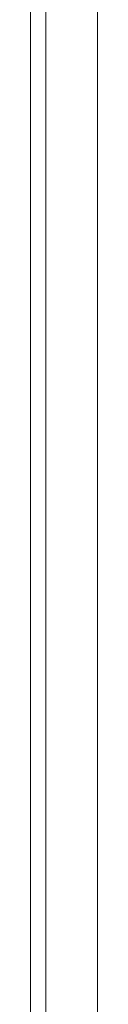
# Model space of a CAD drawing. Header units: millimetres. Extents: x 326.68 to 326.96, y 267.5 to 269.2.
# Tile 3 of 7: x 326.71938 to 326.72587, y 268.35064 to 268.44625. Entities that reach past the tile are written whole.
import ezdxf

# ---------------------------------------------------------------- set-up
doc = ezdxf.new("R2010")
doc.units = ezdxf.units.MM
doc.layers.add('SANINDUSA', color=3, linetype='Continuous')

msp = doc.modelspace()

# ---------------------------------------------------------------- linework, layer by layer
at = {"layer": 'SANINDUSA', "linetype": 'Continuous', "lineweight": 15}
for p, q in [((326.7193841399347, 269.0608682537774), (326.7193841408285, 267.9708682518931)), ((326.7208693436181, 267.8208682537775), (326.7208693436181, 269.0608682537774)), ((326.7258685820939, 269.0608682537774), (326.7258685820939, 267.8208682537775))]:
    msp.add_line(p, q, dxfattribs=at)

doc.saveas('drawing.dxf')
